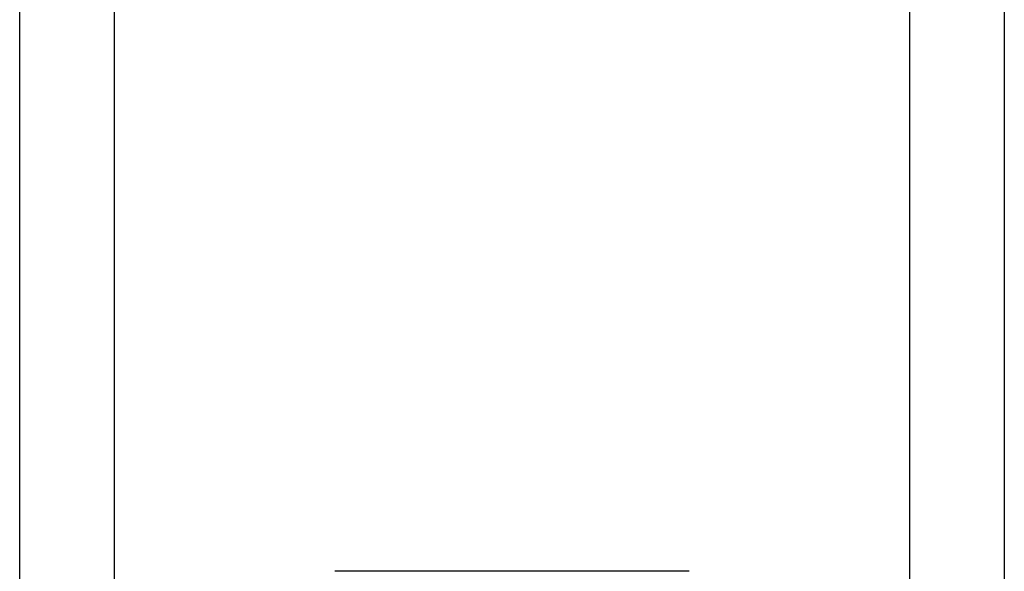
# Model space of a CAD drawing. Header units: inches. Extents: x 0 to 120, y -11 to 78.
# Tile 22 of 90: x 32.528 to 33.351, y 22.227 to 22.688. Entities that reach past the tile are written whole.
import ezdxf

# ---------------------------------------------------------------- set-up
doc = ezdxf.new("R2010")
doc.units = ezdxf.units.IN
doc.header["$LTSCALE"] = 7.213522
doc.header["$MEASUREMENT"] = 0
doc.layers.add('Visible Edges(ANSI)', color=7, linetype='Continuous', lineweight=25)
doc.layers.add('Visible Tangent Edges(ANSI)', color=7, linetype='Continuous', lineweight=25)

msp = doc.modelspace()

# ---------------------------------------------------------------- linework, layer by layer
at = {"layer": 'Visible Edges(ANSI)'}
for p, q in [((32.52838, 21.40451), (32.52838, 61.39776)), ((33.35142, 61.39776), (33.35142, 21.40451)), ((33.08804, 22.22738), (32.79177, 22.22738))]:
    msp.add_line(p, q, dxfattribs=at)
at = {"layer": 'Visible Tangent Edges(ANSI)'}
for p, q in [((32.60725, 61.39776), (32.60725, 21.40451)), ((33.27256, 21.40451), (33.27256, 61.39776))]:
    msp.add_line(p, q, dxfattribs=at)

doc.saveas('drawing.dxf')
